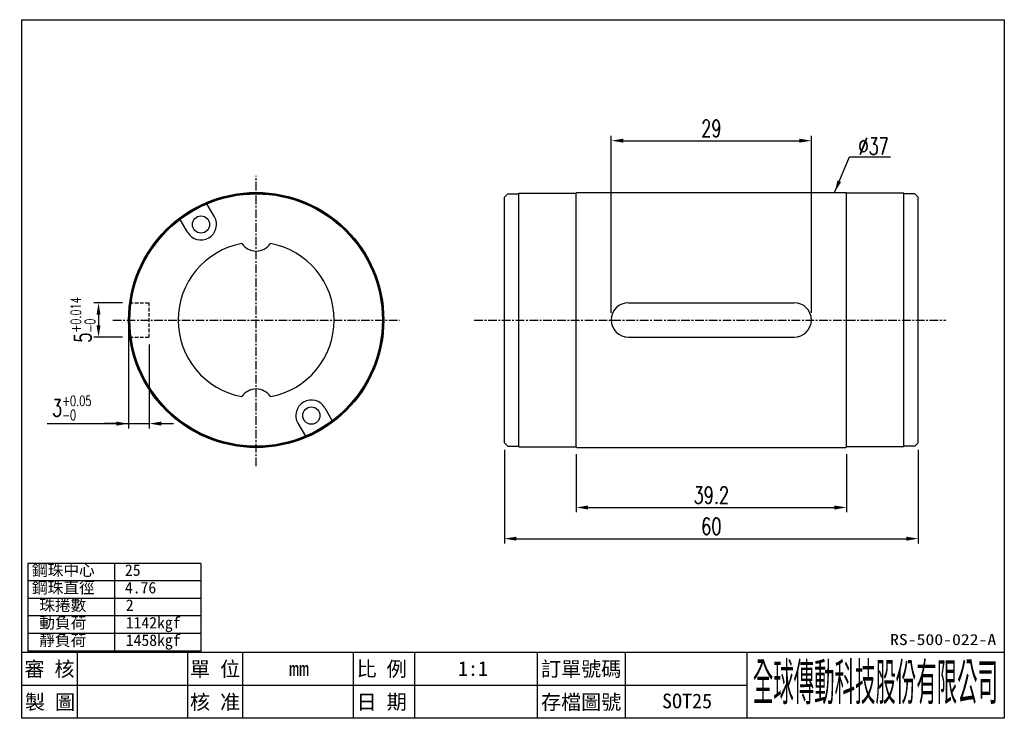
# Model space of a CAD drawing. Header units: millimetres. Extents: x 50 to 192, y 37 to 138.
import ezdxf
from ezdxf.enums import TextEntityAlignment as Align

# ---------------------------------------------------------------- set-up
doc = ezdxf.new("R2010")
doc.units = ezdxf.units.MM
doc.linetypes.add('CENTER', pattern=[2, 1.25, -0.25, 0.25, -0.25])
doc.linetypes.add('DASHED', pattern=[0.75, 0.5, -0.25])
for name, color, linetype in [('CHA', 2, 'Continuous'), ('CL', 1, 'CENTER'), ('DIM', 4, 'Continuous'), ('HID', 2, 'DASHED'), ('OUT', 3, 'Continuous')]:
    doc.layers.add(name, color=color, linetype=linetype)
doc.styles.add('DIM-7', font='SIMPLEX.shx', dxfattribs={"width": 0.7, "bigfont": 'chineset.shx'})
doc.styles.add('T', font='kaiu.ttf')
doc.dimstyles.new('CNS', dxfattribs={"dimscale": 0.4, "dimtxt": 3.5, "dimasz": 2.5, "dimexe": 1, "dimexo": 1.5, "dimgap": 0.09, "dimtad": 0, "dimtoh": 1, "dimdsep": 46, "dimtxsty": 'DIM-7', "dimcen": 0.09, "dimclrd": 256, "dimclre": 256, "dimclrt": 4, "dimadec": 0, "dimazin": 0, "dimtfac": 1, "dimtmove": 1, "dimatfit": 0, "dimfxl": 1, "dimtvp": 0.971429, "dimtolj": 1, "dimarcsym": 0})

# ---------------------------------------------------------------- blocks, each defined once
blk = doc.blocks.new('*D8')
at = {"layer": 'DEFPOINTS', "color": 0}
for p in [(164.31, 120.36), (135.31, 94.36), (164.31, 94.35)]:
    blk.add_point(p, dxfattribs=at)
at = {"layer": 'DIM', "color": 4, "lineweight": -2}
for p, q in [((135.31, 95.41), (135.31, 121.06)), ((137.06, 120.36), (162.56, 120.36)), ((164.31, 95.4), (164.31, 121.06))]:
    blk.add_line(p, q, dxfattribs=at)
at = {"layer": 'DIM', "color": 4}
for points in [[(137.06, 120.65), (137.06, 120.07), (135.31, 120.36)], [(162.56, 120.65), (162.56, 120.07), (164.31, 120.36)]]:
    blk.add_solid(points, dxfattribs=at)
at = {"layer": 'DIM', "color": 4, "insert": (149.81, 122.14), "char_height": 2.45, "attachment_point": 5, "style": 'DIM-7'}
blk.add_mtext('\\A1;29', dxfattribs=at)
blk = doc.blocks.new('*D7')
at = {"layer": 'DEFPOINTS', "color": 0}
for p in [(119.81, 76.56), (179.81, 76.56), (179.81, 62.63)]:
    blk.add_point(p, dxfattribs=at)
at = {"layer": 'DIM', "color": 4, "lineweight": -2}
for p, q in [((119.81, 75.51), (119.81, 61.93)), ((179.81, 75.51), (179.81, 61.93)), ((121.56, 62.63), (178.06, 62.63))]:
    blk.add_line(p, q, dxfattribs=at)
at = {"layer": 'DIM', "color": 4}
for points in [[(121.56, 62.93), (121.56, 62.34), (119.81, 62.63)], [(178.06, 62.93), (178.06, 62.34), (179.81, 62.63)]]:
    blk.add_solid(points, dxfattribs=at)
at = {"layer": 'DIM', "color": 4, "insert": (149.81, 64.42), "char_height": 2.45, "attachment_point": 5, "style": 'DIM-7'}
blk.add_mtext('\\A1;60', dxfattribs=at)
blk = doc.blocks.new('*D9')
at = {"layer": 'DEFPOINTS', "color": 0}
for p in [(65.51, 96.85), (60.99, 91.85), (65.51, 91.85)]:
    blk.add_point(p, dxfattribs=at)
at = {"layer": 'DIM', "color": 4, "lineweight": -2}
for p, q in [((64.46, 96.85), (60.29, 96.85)), ((60.99, 95.1), (60.99, 93.6)), ((64.46, 91.85), (60.29, 91.85))]:
    blk.add_line(p, q, dxfattribs=at)
at = {"layer": 'DIM', "color": 4}
for points in [[(60.7, 95.1), (61.28, 95.1), (60.99, 96.85)], [(60.7, 93.6), (61.28, 93.6), (60.99, 91.85)]]:
    blk.add_solid(points, dxfattribs=at)
at = {"layer": 'DIM', "color": 4, "insert": (58.72, 94.35), "char_height": 2.45, "attachment_point": 5, "rotation": 90, "style": 'DIM-7'}
blk.add_mtext('\\A1;5{\\H1.470000;\\S+0.014^ -0;}', dxfattribs=at)
blk = doc.blocks.new('*D10')
at = {"layer": 'DEFPOINTS', "color": 0}
for p in [(65.34, 94.35), (68.34, 91.85), (68.34, 79.32)]:
    blk.add_point(p, dxfattribs=at)
at = {"layer": 'DIM', "color": 4, "lineweight": -2}
for p, q in [((65.34, 93.3), (65.34, 78.62)), ((68.34, 90.8), (68.34, 78.62)), ((53.52, 79.32), (65.34, 79.32)), ((63.59, 79.32), (61.84, 79.32)), ((65.34, 79.32), (68.34, 79.32)), ((65.34, 79.32), (68.34, 79.32)), ((70.09, 79.32), (71.84, 79.32))]:
    blk.add_line(p, q, dxfattribs=at)
at = {"layer": 'DIM', "color": 4}
for points in [[(63.59, 79.61), (63.59, 79.03), (65.34, 79.32)], [(70.09, 79.61), (70.09, 79.03), (68.34, 79.32)]]:
    blk.add_solid(points, dxfattribs=at)
at = {"layer": 'DIM', "color": 4, "insert": (57.1, 81.59), "char_height": 2.45, "attachment_point": 5, "style": 'DIM-7'}
blk.add_mtext('\\A1;3{\\H1.470000;\\S+0.05^ -0;}', dxfattribs=at)
blk = doc.blocks.new('*D11')
at = {"layer": 'DEFPOINTS', "color": 0}
for p in [(130.21, 75.96), (169.41, 75.96), (169.41, 67.16)]:
    blk.add_point(p, dxfattribs=at)
at = {"layer": 'DIM', "color": 4, "lineweight": -2}
for p, q in [((130.21, 74.91), (130.21, 66.46)), ((169.41, 74.91), (169.41, 66.46)), ((131.96, 67.16), (167.66, 67.16))]:
    blk.add_line(p, q, dxfattribs=at)
at = {"layer": 'DIM', "color": 4}
for points in [[(131.96, 67.45), (131.96, 66.86), (130.21, 67.16)], [(167.66, 67.45), (167.66, 66.86), (169.41, 67.16)]]:
    blk.add_solid(points, dxfattribs=at)
at = {"layer": 'DIM', "color": 4, "insert": (149.81, 68.94), "char_height": 2.45, "attachment_point": 5, "style": 'DIM-7'}
blk.add_mtext('\\A1;39.2', dxfattribs=at)

msp = doc.modelspace()

# ---------------------------------------------------------------- linework, layer by layer
at = {"layer": 'CHA', "color": 7}
for p, q in [((49.88, 137.909), (192.28, 137.909)), ((49.88, 36.576), (49.88, 137.909)), ((192.28, 137.909), (192.28, 36.576)), ((49.88, 46.176), (192.28, 46.176)), ((192.28, 36.576), (49.88, 36.576))]:
    msp.add_line(p, q, dxfattribs=at)
at = {"layer": 'CHA'}
for p, q in [((57.88, 46.176), (57.88, 36.576)), ((73.88, 46.176), (73.88, 36.576)), ((81.88, 46.176), (81.88, 36.576)), ((97.88, 46.176), (97.88, 36.576)), ((106.769, 46.176), (106.769, 36.576)), ((124.546, 46.176), (124.546, 36.576)), ((137.335, 46.176), (137.335, 36.576)), ((154.946, 46.176), (154.946, 36.576)), ((49.88, 41.376), (154.946, 41.376))]:
    msp.add_line(p, q, dxfattribs=at)
at = {"layer": 'CL', "linetype": 'CENTER'}
for p, q in [((83.84, 73.15), (83.84, 115.284)), ((63.07, 94.345), (104.634, 94.345))]:
    msp.add_line(p, q, dxfattribs=at)
at = {"layer": 'CL'}
msp.add_line((115.457, 94.345), (183.789, 94.345), dxfattribs=at)
at = {"layer": 'DIM'}
for p, q in [((50.757, 59.042), (50.757, 46.337)), ((75.833, 59.042), (50.757, 59.042)), ((63.295, 59.042), (63.295, 46.337)), ((75.833, 59.042), (75.833, 46.337)), ((75.833, 56.501), (50.757, 56.501)), ((75.833, 53.96), (50.757, 53.96)), ((75.833, 51.419), (50.757, 51.419)), ((75.833, 48.878), (50.757, 48.878)), ((75.833, 46.337), (50.757, 46.337))]:
    msp.add_line(p, q, dxfattribs=at)
at = {"layer": 'HID', "linetype": 'DASHED'}
for p, q in [((65.51, 96.845), (68.34, 96.845)), ((68.34, 91.845), (68.34, 96.845)), ((65.51, 91.845), (68.34, 91.845))]:
    msp.add_line(p, q, dxfattribs=at)
at = {"layer": 'OUT'}
for p, q in [((121.911, 75.957), (121.911, 112.757)), ((121.911, 112.757), (130.211, 112.757)), ((130.311, 112.857), (130.211, 112.757)), ((130.211, 75.957), (130.211, 112.757)), ((130.311, 112.857), (169.311, 112.857)), ((169.311, 112.857), (169.411, 112.757)), ((169.411, 75.957), (169.411, 112.757)), ((177.711, 112.757), (169.411, 112.757)), ((177.711, 75.957), (177.711, 112.757)), ((120.311, 112.657), (119.811, 112.157)), ((119.811, 76.557), (119.811, 112.157)), ((120.311, 112.657), (121.911, 112.657)), ((179.311, 112.657), (177.711, 112.657)), ((179.311, 112.657), (179.811, 112.157)), ((179.811, 76.557), (179.811, 112.157)), ((77.788, 109.327), (76.708, 111.198)), ((73.891, 107.077), (72.811, 108.948)), ((137.811, 96.857), (161.811, 96.857)), ((137.811, 91.857), (161.811, 91.857)), ((93.788, 81.614), (94.869, 79.742)), ((89.891, 79.364), (90.972, 77.492)), ((120.311, 76.057), (119.811, 76.557)), ((120.311, 76.057), (121.911, 76.057)), ((121.911, 75.957), (130.211, 75.957)), ((130.311, 75.857), (130.211, 75.957)), ((130.311, 75.857), (169.311, 75.857)), ((169.311, 75.857), (169.411, 75.957)), ((177.711, 75.957), (169.411, 75.957)), ((179.311, 76.057), (177.711, 76.057)), ((179.311, 76.057), (179.811, 76.557))]:
    msp.add_line(p, q, dxfattribs=at)
for centre, radius in [((83.84, 94.345), 18.5), ((83.84, 94.345), 18.4), ((83.84, 94.345), 18.3), ((75.84, 108.202), 1.25), ((91.84, 80.489), 1.25)]:
    msp.add_circle(centre, radius, dxfattribs=at)
for centre, radius, start, end in [((75.84, 108.202), 2.25, 210.00001, 29.99999), ((83.84, 94.345), 11.3, 100.58813, 259.41187), ((83.84, 106.845), 2.5, 213.84582, 326.15418), ((83.84, 94.345), 11.3, 280.58813, 79.41187), ((137.811, 94.357), 2.5, 90, 270), ((161.811, 94.357), 2.5, 270, 90), ((83.84, 81.845), 2.5, 33.84582, 146.15418), ((91.84, 80.489), 2.25, 30.00001, 209.99999)]:
    msp.add_arc(centre, radius, start, end, dxfattribs=at)

# ---------------------------------------------------------------- texts
at = {"layer": 'CHA', "style": 'T'}
for s, height, width, p, p2 in [('RS-500-022-A', 1.6, 1.133825, (175.719, 47.199), (191.114, 47.199)), ('全球傳動科技股份有限公司', 5.33333, 0.392505, (155.834, 39.198), (191.363, 39.198))]:
    msp.add_text(s, height=height, dxfattribs=dict(at, width=width)).set_placement(p, p2, align=Align.FIT)
for s, p in [('審 核', (53.88, 43.776)), ('單 位', (77.88, 43.776)), ('mm', (90.041, 43.776)), ('比 例', (102.029, 43.776)), ('1:1', (115.27, 43.776)), ('訂單號碼', (130.941, 43.776)), ('製 圖', (53.96, 38.976)), ('核 准', (77.88, 38.976)), ('日 期', (102.029, 38.976)), ('存檔圖號', (130.941, 38.976)), ('SOT25', (146.299, 39.094))]:
    msp.add_text(s, height=2.1333, dxfattribs=at).set_placement(p, align=Align.MIDDLE)
at = {"layer": 'DIM', "style": 'T'}
for s, height, p in [('鋼珠中心', 1.6663, (51.346, 57.238)), ('25', 1.6663, (64.818, 57.238)), ('鋼珠直徑', 1.6663, (51.346, 54.697)), ('4.76', 1.6663, (64.818, 54.697)), ('珠捲數', 1.6663, (52.404, 52.156)), ('2', 1.666, (64.942, 52.156)), ('動負荷', 1.6663, (52.404, 49.615)), ('1142kgf', 1.6663, (64.942, 49.615)), ('靜負荷', 1.6663, (52.404, 47.074)), ('1458kgf', 1.6663, (64.942, 47.074))]:
    msp.add_text(s, height=height, dxfattribs=at).set_placement(p)
at = {"layer": 'DIM', "color": 4, "insert": (171.135, 118.33), "char_height": 2.45, "attachment_point": 7, "style": 'DIM-7'}
msp.add_mtext('%%C37', dxfattribs=at)

# ---------------------------------------------------------------- dimensions: what is measured, and where the dimension line sits
at = {"layer": 'DIM'}
for base, p1, p2, picture, middle in [((164.311, 120.357), (135.311, 94.357), (164.311, 94.345), '*D8', (149.811, 122.142)), ((179.811, 62.634), (119.811, 76.557), (179.811, 76.557), '*D7', (149.811, 64.419)), ((169.411, 67.156), (130.211, 75.957), (169.411, 75.957), '*D11', (149.811, 68.941))]:
    dim = msp.add_linear_dim(base=base, p1=p1, p2=p2, dimstyle='CNS', override={"dimscale": 0.7, "dimgap": 0.8, "dimtad": 1, "dimclrd": 4, "dimclre": 4, "dimadec": 2, "dimazin": 2, "dimtm": 1e-09, "dimtfac": 0.6}, dxfattribs=at)
    dim.commit()
    dim.dimension.update_dxf_attribs({"geometry": picture, "text_midpoint": middle})
dim = msp.add_linear_dim(base=(60.992, 91.845), p1=(65.51, 96.845), p2=(65.51, 91.845), angle=90, dimstyle='CNS', override={"dimscale": 0.7, "dimgap": 0.8, "dimtad": 1, "dimclrd": 4, "dimclre": 4, "dimadec": 2, "dimazin": 2, "dimtol": 1, "dimlim": 0, "dimtp": 0.014, "dimtm": 1e-09, "dimtfac": 0.6, "dimtdec": 3}, dxfattribs=at)
dim.commit()
dim.dimension.update_dxf_attribs({"geometry": '*D9', "text_midpoint": (60.992, 94.345), "dimtype": 160})
dim = msp.add_linear_dim(base=(68.34, 79.32), p1=(65.34, 94.345), p2=(68.34, 91.845), dimstyle='CNS', override={"dimscale": 0.7, "dimgap": 0.8, "dimtad": 1, "dimclrd": 4, "dimclre": 4, "dimadec": 2, "dimazin": 2, "dimtol": 1, "dimtp": 0.05, "dimtm": 1e-09, "dimtfac": 0.6, "dimtdec": 3}, dxfattribs=at)
dim.commit()
dim.dimension.update_dxf_attribs({"geometry": '*D10', "text_midpoint": (57.099, 79.32), "dimtype": 160})

# ---------------------------------------------------------------- leaders
msp.add_leader([(167.679, 112.857), (169.844, 118.015), (175.778, 118.015)], dimstyle='CNS', override={"dimscale": 0.7, "dimgap": 0.8, "dimtad": 1, "dimclrd": 4, "dimclre": 4, "dimadec": 2, "dimazin": 2, "dimtm": 1e-09, "dimtfac": 0.6}, dxfattribs=at)

doc.saveas('drawing.dxf')
